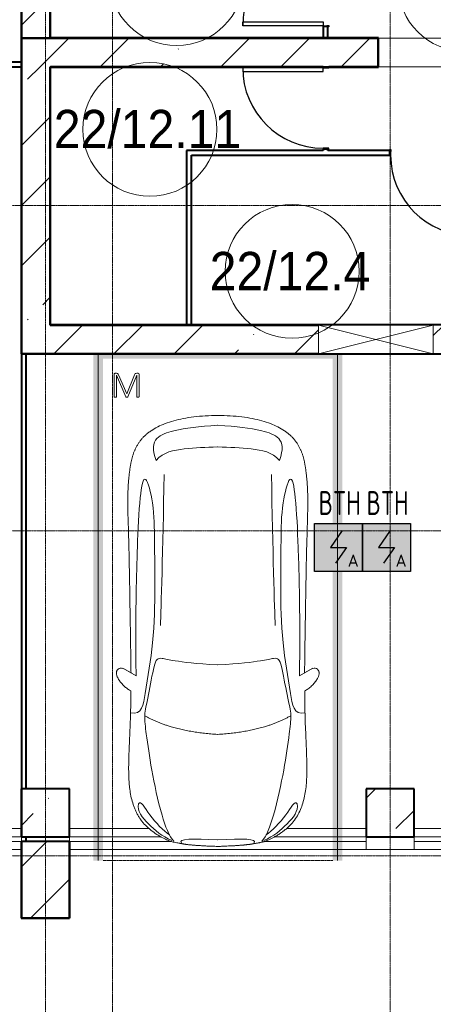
# Model space of a CAD drawing. Header units: millimetres. Extents: x -135639 to 224623, y -383017 to -59102.
# Tile 129 of 256: x 109926 to 114244, y -347868 to -337573. Entities that reach past the tile are written whole.
import ezdxf
from ezdxf.enums import TextEntityAlignment as Align

# ---------------------------------------------------------------- set-up
doc = ezdxf.new("R2010")
doc.units = ezdxf.units.MM
for name, pattern in [('CONTINOUS', [0]), ('Линия сетки', [25, 20, -2.5, 0, -2.5]), ('Невидимые', [5, 3, -2]), ('Штрих_3_1_5_', [4.5, 3, -1.5]), ('Штрих_3_3_', [6, 3, -3]), ('Штриховая_ш3 п1_5', [4.5, 3, -1.5])]:
    doc.linetypes.add(name, pattern=pattern)
for name, color, linetype, lineweight in [('A-000-M_MASS', 7, 'Continuous', 18), ('A-010-A_ROOM', 7, 'Continuous', 20), ('A-200-M_WALL_EXT', 7, 'Continuous', 18), ('A-200-M_WALL_INT', 7, 'Continuous', 18), ('A-200-M_WALL_PAT', 7, 'Continuous', 40), ('A-314-M_WINDOW', 7, 'Continuous', 18), ('A-314-M_WINDOW_OPEN', 7, 'Continuous', 18), ('A-325-M_DOOR', 7, 'Continuous', 18), ('A-325-M_DOOR__FRAME', 7, 'Continuous', 30), ('A-325-M_DOOR_OPENING', 7, 'Continuous', 18), ('A-325-M_DOOR_PANEL', 7, 'Continuous', 30), ('C-953-M_PARKING', 7, 'Continuous', 18), ('C-953-MH_PARKING', 7, 'Невидимые', 18), ('S-280-M_COLUMN', 7, 'Continuous', 18), ('Z-030-M_GRID', 7, 'Continuous', 9), ('Z-060-M_DETAIL', 7, 'Continuous', 18), ('ПС', 7, 'Continuous', 40)]:
    doc.layers.add(name, color=color, linetype=linetype, lineweight=lineweight)
doc.layers.add('A-010-M_ROOM_SEPARATION', color=4, linetype='Штриховая_ш3 п1_5', lineweight=40, true_color=0x00ffff)
doc.styles.add('1111', font='isocpeur.ttf')
doc.styles.add('Arial_2', font='arial.ttf', dxfattribs={"width": 0.9, "height": 400})
pattern_1 = [(45, (0, 0), (-628.618, 628.618), []), (45, (628.6, 0), (-628.618, 628.618), [1111.25, -222.25, 6.706, -215.544])]

# ---------------------------------------------------------------- blocks, each defined once
blk = doc.blocks.new('101_Дверь_Однопольная - _ПЧ_800х2000_Кладовая_Пр-4171002-B2_-11_400_')
at = {"layer": 'A-325-M_DOOR', "color": 253, "lineweight": 30, "true_color": 0xaaaaaa}
for p, q in [((-431, 25), (-430, 25)), ((-431, -35), (-431, 25)), ((-430, 25), (-430, -35)), ((430, -35), (430, 25)), ((430, 25), (431, 25)), ((431, 25), (431, -35)), ((-430, -35), (-431, -35)), ((431, -35), (430, -35))]:
    blk.add_line(p, q, dxfattribs=at)
at = {"layer": 'A-325-M_DOOR__FRAME', "color": 253, "true_color": 0xaaaaaa}
for p, q in [((-430, 25), (-420, 25)), ((-430, -35), (-430, 25)), ((-420, 25), (-420, -15)), ((420, 25), (430, 25)), ((420, -15), (420, 25)), ((430, 25), (430, -35)), ((-419, -35), (-430, -35)), ((-420, -15), (-419, -15)), ((-419, -15), (-419, -35)), ((419, -15), (420, -15)), ((419, -35), (419, -15)), ((430, -35), (419, -35))]:
    blk.add_line(p, q, dxfattribs=at)
at = {"layer": 'A-325-M_DOOR_PANEL', "color": 253, "true_color": 0xaaaaaa}
for p, q in [((-420, 865), (-380, 865)), ((-420, 25), (-420, 865)), ((-380, 865), (-380, 25)), ((-380, 25), (-420, 25))]:
    blk.add_line(p, q, dxfattribs=at)
blk.add_arc((-420, 25), 840, 0, 90, dxfattribs=at)
blk = doc.blocks.new('101_Дверь_Однопольная - _ПЧ_800х2000_Кладовая_Л-4171007-B2_-11_400_')
at = {"layer": 'A-325-M_DOOR', "color": 253, "lineweight": 30, "true_color": 0xaaaaaa}
for p, q in [((-430, 25), (-431, 25)), ((-431, 25), (-431, -35)), ((-430, -35), (-430, 25)), ((431, 25), (430, 25)), ((430, 25), (430, -35)), ((431, -35), (431, 25)), ((-431, -35), (-430, -35)), ((430, -35), (431, -35))]:
    blk.add_line(p, q, dxfattribs=at)
at = {"layer": 'A-325-M_DOOR__FRAME', "color": 253, "true_color": 0xaaaaaa}
for p, q in [((-420, 25), (-430, 25)), ((-430, 25), (-430, -35)), ((-420, -15), (-420, 25)), ((430, 25), (420, 25)), ((420, 25), (420, -15)), ((430, -35), (430, 25)), ((-430, -35), (-419, -35)), ((-419, -15), (-420, -15)), ((-419, -35), (-419, -15)), ((420, -15), (419, -15)), ((419, -15), (419, -35)), ((419, -35), (430, -35))]:
    blk.add_line(p, q, dxfattribs=at)
at = {"layer": 'A-325-M_DOOR_PANEL', "color": 253, "true_color": 0xaaaaaa}
for p, q in [((420, 865), (380, 865)), ((380, 865), (380, 25)), ((420, 25), (420, 865)), ((380, 25), (420, 25))]:
    blk.add_line(p, q, dxfattribs=at)
blk.add_arc((420, 25), 840, 90, 180, dxfattribs=at)
blk = doc.blocks.new('A_PAR_Parking - M-V52-B2_-11_400_')
at = {"layer": 'C-953-M_PARKING', "true_color": 0xf7f9fb}
blk.add_hatch(color=7, dxfattribs=at).paths.add_polyline_path([(-1300, 2650), (-1300, -2650), (1300, -2650), (1300, 2650), (1200, 2650), (1200, -2600), (-1200, -2600), (-1200, 2650)])
at = {"layer": 'A-000-M_MASS', "color": 253, "true_color": 0xaaaaaa}
for p, q in [((-853, 717), (-993, 639)), ((-906, 687), (-993, 639)), ((853, 717), (993, 639)), ((993, 639), (906, 687))]:
    blk.add_line(p, q, dxfattribs=at)
for centre, start, end in [((-1010, 678), 223.4184, 293.9305), ((1010, 678), 246.0695, 316.5816)]:
    blk.add_arc(centre, 42.2, start, end, dxfattribs=at)
for points, knots in [([(-908, 876), (-908, 976), (-911, 1161), (-920, 1362), (-926, 1508), (-930, 1645), (-930, 1769), (-922, 1880), (-911, 1957), (-894, 2031), (-871, 2100), (-841, 2165), (-809, 2216), (-779, 2254), (-754, 2281), (-727, 2307), (-698, 2332), (-667, 2355), (-636, 2376), (-604, 2395), (-574, 2412), (-545, 2426), (-519, 2438), (-500, 2445), (-485, 2450), (-474, 2453), (-463, 2456), (-452, 2458), (-440, 2461), (-428, 2463), (-414, 2466), (-402, 2468), (-391, 2470), (-383, 2471), (-376, 2473), (-370, 2474), (-363, 2475), (-356, 2476), (-349, 2477), (-343, 2478), (-337, 2479), (-330, 2480), (-324, 2481), (-317, 2481), (-309, 2482), (-301, 2483), (-293, 2484), (-285, 2485), (-276, 2486), (-263, 2487), (-249, 2488), (-235, 2489), (-223, 2490), (-211, 2491), (-199, 2492), (-186, 2493), (-168, 2494), (-148, 2495), (-127, 2496), (-106, 2497), (-77, 2498), (-40, 2500), (-13, 2501), (1, 2501)], [-1, -1, -1, -1, -0.913265, -0.826531, -0.783163, -0.739796, -0.653061, -0.612245, -0.571429, -0.530612, -0.489796, -0.44898, -0.408163, -0.387755, -0.367347, -0.346939, -0.326531, -0.306122, -0.285714, -0.265306, -0.244898, -0.22449, -0.204082, -0.183673, -0.173469, -0.163265, -0.153061, -0.142857, -0.132653, -0.122449, -0.112245, -0.102041, -0.096939, -0.091837, -0.086735, -0.084184, -0.081633, -0.076531, -0.07398, -0.071429, -0.068878, -0.066327, -0.063776, -0.061224, -0.058673, -0.056122, -0.053571, -0.05102, -0.048469, -0.045918, -0.040816, -0.038265, -0.035714, -0.033163, -0.030612, -0.028061, -0.02551, -0.020408, -0.017857, -0.015306, -0.010204, -0.005102, 0, 0, 0, 0]), ([(1, 2501), (22, 2500), (51, 2499), (88, 2498), (113, 2497), (137, 2496), (160, 2494), (181, 2493), (201, 2492), (219, 2491), (237, 2489), (253, 2488), (268, 2487), (282, 2485), (295, 2484), (307, 2483), (320, 2481), (330, 2480), (338, 2479), (345, 2478), (350, 2477), (356, 2476), (361, 2475), (366, 2474), (371, 2473), (377, 2472), (385, 2471), (393, 2469), (403, 2467), (416, 2465), (434, 2462), (454, 2458), (476, 2453), (498, 2446), (521, 2437), (555, 2422), (605, 2396), (669, 2355), (730, 2307), (773, 2263), (802, 2225), (823, 2195), (841, 2164), (857, 2132), (871, 2099), (887, 2053), (904, 1994), (915, 1931), (922, 1879), (926, 1839), (928, 1798), (930, 1756), (930, 1720), (931, 1690), (931, 1667), (930, 1645), (930, 1621), (929, 1598), (929, 1566), (927, 1526), (925, 1459), (919, 1336), (911, 1145), (908, 970), (908, 876)], [-1, -1, -1, -1, -0.992347, -0.98852, -0.984694, -0.980867, -0.977041, -0.973214, -0.969388, -0.965561, -0.961735, -0.957908, -0.954082, -0.950255, -0.946429, -0.942602, -0.938776, -0.933673, -0.931122, -0.928571, -0.92602, -0.923469, -0.920918, -0.918367, -0.915816, -0.913265, -0.908163, -0.903061, -0.897959, -0.887755, -0.877551, -0.857143, -0.836735, -0.816327, -0.795918, -0.77551, -0.734694, -0.693878, -0.653061, -0.612245, -0.591837, -0.571429, -0.55102, -0.530612, -0.510204, -0.489796, -0.44898, -0.408163, -0.387755, -0.367347, -0.346939, -0.326531, -0.306122, -0.295918, -0.285714, -0.27551, -0.265306, -0.255102, -0.244898, -0.22449, -0.204082, -0.163265, -0.081633, 0, 0, 0, 0]), ([(-480, 2441), (-586, 2392), (-719, 2283), (-847, 2128), (-828, 2057)], [0, 0, 0, 0, 0.53668, 1.024735, 1.024735, 1.024735, 1.024735]), ([(-828, 2057), (-803, 2016), (-728, 2173), (-566, 2339), (-505, 2381)], [0, 0, 0, 0, 0.497572, 1.022643, 1.022643, 1.022643, 1.022643]), ([(-459, 2446), (-508, 2398), (-601, 2147), (-696, 1684), (-744, 1354), (-774, 1106), (-734, 996), (-660, 552), (-618, 522), (-447, 565), (-234, 590), (-2, 602)], [0, 0, 0, 0, 0.884172, 2.058368, 3.212407, 3.977765, 4.871213, 5.547774, 6.288901, 6.772879, 7.454401, 7.454401, 7.454401, 7.454401]), ([(459, 2446), (508, 2398), (601, 2147), (696, 1684), (744, 1354), (774, 1106), (734, 996), (660, 552), (618, 522), (447, 565), (234, 590), (2, 602)], [0, 0, 0, 0, 0.884172, 2.058368, 3.212407, 3.977765, 4.871213, 5.547774, 6.288901, 6.772879, 7.454401, 7.454401, 7.454401, 7.454401]), ([(480, 2441), (586, 2392), (719, 2283), (847, 2128), (828, 2057)], [0, 0, 0, 0, 0.53668, 1.024735, 1.024735, 1.024735, 1.024735]), ([(828, 2057), (803, 2016), (728, 2173), (566, 2339), (505, 2381)], [0, 0, 0, 0, 0.497572, 1.022643, 1.022643, 1.022643, 1.022643]), ([(-908, 1106), (-792, 1130), (-753, 859), (-663, 332), (-655, -196), (-661, -684), (-663, -1068), (-764, -1443), (-817, -1157), (-842, -605), (-857, -17), (-857, 454), (-853, 717)], [0, 0, 0, 0, 1.013953, 2.476159, 4.172855, 5.704608, 7.082231, 8.244161, 9.589947, 11.154659, 12.917121, 14.362976, 14.362976, 14.362976, 14.362976]), ([(908, 1106), (792, 1130), (753, 859), (663, 332), (655, -196), (661, -684), (663, -1068), (764, -1443), (817, -1157), (842, -605), (857, -17), (857, 454), (853, 717)], [0, 0, 0, 0, 1.013953, 2.476159, 4.172855, 5.704608, 7.082231, 8.244161, 9.589947, 11.154659, 12.917121, 14.362976, 14.362976, 14.362976, 14.362976]), ([(-1041, 649), (-1044, 652), (-1049, 657), (-1053, 664), (-1055, 669), (-1057, 675), (-1058, 682), (-1058, 688), (-1058, 702), (-1052, 723), (-1036, 756), (-1011, 790), (-985, 818), (-962, 839), (-944, 853), (-926, 866), (-914, 873), (-908, 876)], [-1, -1, -1, -1, -0.941667, -0.9125, -0.883333, -0.854167, -0.825, -0.795833, -0.766667, -0.65, -0.533333, -0.4, -0.266667, -0.2, -0.133333, -0.066667, 0, 0, 0, 0]), ([(908, 876), (913, 873), (923, 867), (944, 853), (971, 832), (1000, 803), (1026, 771), (1043, 742), (1053, 719), (1057, 703), (1059, 690), (1058, 680), (1056, 673), (1054, 666), (1050, 658), (1045, 652), (1041, 649)], [-1, -1, -1, -1, -0.941667, -0.883333, -0.766667, -0.65, -0.533333, -0.4, -0.333333, -0.266667, -0.2, -0.166667, -0.133333, -0.1, -0.066667, 0, 0, 0, 0]), ([(0, -2004), (-45, -2004), (-132, -2001), (-252, -1991), (-362, -1974), (-462, -1950), (-551, -1921), (-630, -1886), (-686, -1853), (-726, -1824), (-753, -1802), (-774, -1782), (-789, -1766), (-799, -1753), (-809, -1740), (-819, -1727), (-828, -1714), (-836, -1701), (-844, -1688), (-851, -1674), (-858, -1661), (-864, -1647), (-870, -1634), (-876, -1620), (-881, -1606), (-885, -1592), (-890, -1578), (-894, -1565), (-897, -1551), (-901, -1537), (-904, -1524), (-907, -1510), (-909, -1497), (-912, -1483), (-914, -1470), (-916, -1457), (-918, -1444), (-919, -1432), (-921, -1419), (-923, -1403), (-925, -1383), (-928, -1361), (-930, -1339), (-932, -1318), (-934, -1290), (-936, -1257), (-938, -1218), (-939, -1179), (-940, -1139), (-940, -1097), (-939, -1039), (-938, -958), (-934, -846), (-931, -714), (-926, -559), (-923, -376), (-919, -163), (-915, 82), (-911, 315), (-908, 521), (-907, 631), (-906, 687)], [-1, -1, -1, -1, -0.97619, -0.952381, -0.928571, -0.904762, -0.880952, -0.857143, -0.833333, -0.821429, -0.809524, -0.797619, -0.791667, -0.785714, -0.779762, -0.77381, -0.767857, -0.761905, -0.755952, -0.75, -0.744048, -0.738095, -0.732143, -0.72619, -0.720238, -0.714286, -0.708333, -0.702381, -0.696429, -0.690476, -0.684524, -0.678571, -0.672619, -0.666667, -0.660714, -0.654762, -0.64881, -0.642857, -0.636905, -0.630952, -0.619048, -0.607143, -0.595238, -0.583333, -0.571429, -0.547619, -0.52381, -0.5, -0.47619, -0.452381, -0.428571, -0.380952, -0.333333, -0.285714, -0.238095, -0.190476, -0.142857, -0.095238, -0.047619, -0.02381, 0, 0, 0, 0]), ([(906, 687), (907, 631), (908, 521), (911, 367), (913, 222), (916, 41), (919, -163), (923, -376), (926, -559), (930, -688), (932, -780), (934, -844), (936, -902), (938, -956), (939, -1007), (940, -1053), (940, -1097), (940, -1139), (939, -1179), (938, -1218), (936, -1257), (934, -1290), (932, -1318), (930, -1339), (928, -1361), (925, -1383), (923, -1403), (921, -1419), (919, -1432), (918, -1444), (916, -1457), (914, -1470), (912, -1483), (909, -1497), (907, -1510), (904, -1524), (901, -1537), (897, -1551), (894, -1565), (890, -1578), (885, -1592), (881, -1606), (876, -1620), (870, -1634), (864, -1647), (858, -1661), (851, -1674), (844, -1688), (836, -1701), (828, -1714), (819, -1727), (809, -1740), (799, -1753), (789, -1766), (774, -1782), (753, -1802), (726, -1824), (686, -1853), (607, -1900), (495, -1942), (362, -1974), (252, -1991), (132, -2001), (45, -2004), (0, -2004)], [-1, -1, -1, -1, -0.97619, -0.952381, -0.928571, -0.904762, -0.857143, -0.809524, -0.761905, -0.714286, -0.690476, -0.666667, -0.642857, -0.619048, -0.595238, -0.571429, -0.547619, -0.52381, -0.5, -0.47619, -0.452381, -0.428571, -0.416667, -0.404762, -0.392857, -0.380952, -0.369048, -0.363095, -0.357143, -0.35119, -0.345238, -0.339286, -0.333333, -0.327381, -0.321429, -0.315476, -0.309524, -0.303571, -0.297619, -0.291667, -0.285714, -0.279762, -0.27381, -0.267857, -0.261905, -0.255952, -0.25, -0.244048, -0.238095, -0.232143, -0.22619, -0.220238, -0.214286, -0.208333, -0.202381, -0.190476, -0.178571, -0.166667, -0.142857, -0.095238, -0.071429, -0.047619, -0.02381, 0, 0, 0, 0]), ([(-643, -1535), (-732, -1765), (-468, -1855), (-203, -1891), (-2, -1902)], [0, 0, 0, 0, 0.867049, 1.684227, 1.684227, 1.684227, 1.684227]), ([(-643, -1535), (-570, -1622), (-349, -1664), (-124, -1672), (-2, -1676)], [0, 0, 0, 0, 0.616728, 1.242165, 1.242165, 1.242165, 1.242165]), ([(643, -1535), (732, -1765), (468, -1855), (203, -1891), (2, -1902)], [0, 0, 0, 0, 0.867049, 1.684227, 1.684227, 1.684227, 1.684227]), ([(643, -1535), (570, -1622), (349, -1664), (124, -1672), (2, -1676)], [0, 0, 0, 0, 0.616728, 1.242165, 1.242165, 1.242165, 1.242165])]:
    blk.add_open_spline(points, degree=3, knots=knots, dxfattribs=at)
for points, degree in [([(-376, 2470), (-425, 2412), (-257, 2425), (-2, 2432)], 3), ([(376, 2470), (425, 2412), (257, 2425), (2, 2432)], 3), ([(-2, 1330), (-478, 1299), (-762, 1135)], 2), ([(2, 1330), (478, 1299), (762, 1135)], 2), ([(-599, 190), (-592, 24), (-575, -588), (-560, -1389)], 3), ([(599, 190), (592, 24), (575, -588), (560, -1389)], 3)]:
    blk.add_open_spline(points, degree=degree, dxfattribs=at)
at = {"layer": 'C-953-M_PARKING', "color": 253, "true_color": 0xaaaaaa}
for p, q in [((-1250, -2650), (-1250, 2650)), ((1250, 2650), (1250, -2650)), ((823, -2198), (822, -2200)), ((822, -2200), (822, -2434)), ((825, -2196), (823, -2198)), ((823, -2198), (825, -2196)), ((828, -2195), (825, -2196)), ((825, -2196), (828, -2195)), ((834, -2195), (828, -2195)), ((840, -2195), (834, -2195)), ((844, -2196), (840, -2195)), ((840, -2195), (844, -2196)), ((846, -2198), (844, -2196)), ((844, -2196), (846, -2198)), ((846, -2200), (846, -2198)), ((938, -2199), (846, -2425)), ((846, -2425), (846, -2200)), ((869, -2430), (950, -2232)), ((939, -2197), (938, -2199)), ((938, -2199), (939, -2197)), ((941, -2196), (939, -2197)), ((939, -2197), (941, -2196)), ((944, -2195), (941, -2196)), ((941, -2196), (944, -2195)), ((949, -2195), (944, -2195)), ((944, -2195), (949, -2195)), ((953, -2195), (949, -2195)), ((949, -2195), (953, -2195)), ((950, -2232), (1037, -2429)), ((956, -2196), (953, -2195)), ((953, -2195), (956, -2196)), ((958, -2197), (956, -2196)), ((956, -2196), (958, -2197)), ((960, -2199), (958, -2197)), ((958, -2197), (960, -2199)), ((1059, -2425), (960, -2199)), ((1061, -2196), (1059, -2198)), ((1059, -2198), (1061, -2196)), ((1059, -2198), (1059, -2200)), ((1059, -2200), (1059, -2425)), ((1065, -2195), (1061, -2196)), ((1061, -2196), (1065, -2195)), ((1070, -2195), (1065, -2195)), ((1076, -2195), (1070, -2195)), ((1080, -2196), (1076, -2195)), ((1076, -2195), (1080, -2196)), ((1082, -2198), (1080, -2196)), ((1080, -2196), (1082, -2198)), ((1083, -2200), (1082, -2198)), ((1082, -2198), (1083, -2200)), ((1083, -2434), (1083, -2200)), ((822, -2434), (826, -2443)), ((826, -2443), (833, -2446)), ((833, -2446), (846, -2446)), ((846, -2446), (855, -2445)), ((855, -2445), (861, -2442)), ((861, -2442), (866, -2437)), ((866, -2437), (869, -2430)), ((1037, -2429), (1041, -2437)), ((1041, -2437), (1046, -2442)), ((1046, -2442), (1051, -2445)), ((1051, -2445), (1058, -2446)), ((1058, -2446), (1072, -2446)), ((1072, -2446), (1075, -2445)), ((1075, -2445), (1072, -2446)), ((1075, -2445), (1079, -2443)), ((1079, -2443), (1075, -2445)), ((1079, -2443), (1082, -2440)), ((1082, -2440), (1079, -2443)), ((1082, -2440), (1083, -2434)), ((1250, -2650), (-1050, -2650))]:
    blk.add_line(p, q, dxfattribs=at)
at = {"layer": 'C-953-MH_PARKING', "color": 253, "linetype": 'Штрих_3_3_', "true_color": 0xaaaaaa}
blk.add_line((-1200, 2650), (1200, 2650), dxfattribs=at)
blk = doc.blocks.new('CP_ДШ_Hanytex_TopJoint 24C_Половина - CP_ДШ_Hanytex_TopJoint 24C_Половина-3657771-B2_-11_400_')
at = {"layer": 'A-000-M_MASS', "color": 253, "true_color": 0xaaaaaa}
for p, q in [((0, -25), (0, 110)), ((500, 110), (0, 110)), ((500, 110), (500, -25))]:
    blk.add_line(p, q, dxfattribs=at)
blk = doc.blocks.new('CP_ДШ_Hanytex_TopJoint 24C - CP_ДШ_Hanytex_TopJoint 24C-V111-B2_-11_400_')
at = {"layer": 'A-000-M_MASS', "color": 253, "true_color": 0xaaaaaa}
for p, q in [((3100, 110), (0, 110)), ((3100, 110), (3100, -25)), ((1067, 25), (0, 25)), ((0, 25), (0, -25)), ((0, -25), (0, 25)), ((3100, 25), (2033, 25)), ((3100, -25), (3100, 25)), ((0, -25), (954, -25)), ((2146, -25), (3100, -25)), ((832, -110), (0, -110)), ((3100, -110), (2270, -110))]:
    blk.add_line(p, q, dxfattribs=at)
blk = doc.blocks.new('CP_ДШ_Hanytex_TopJoint 24C - CP_ДШ_Hanytex_TopJoint 24C-V112-B2_-11_400_')
at = {"layer": 'A-000-M_MASS', "color": 253, "true_color": 0xaaaaaa}
for p, q in [((0, -25), (0, 110)), ((3100, 110), (0, 110)), ((1067, 25), (0, 25)), ((0, 25), (0, -25)), ((3100, 25), (2033, 25)), ((3100, -25), (3100, 25)), ((3100, 25), (3100, -25)), ((0, -25), (954, -25)), ((2146, -25), (3100, -25)), ((832, -110), (0, -110)), ((3100, -110), (2269, -110))]:
    blk.add_line(p, q, dxfattribs=at)
blk = doc.blocks.new('CP_ДШ_Hanytex_TopJoint 24C - CP_ДШ_Hanytex_TopJoint 24C-V113-B2_-11_400_')
at = {"layer": 'A-000-M_MASS', "color": 253, "true_color": 0xaaaaaa}
for p, q in [((1175, 110), (0, 110)), ((1175, 25), (0, 25)), ((0, 25), (0, -25)), ((0, -25), (0, 25)), ((1200, -25), (1200, 25)), ((1200, 25), (1200, -25)), ((0, -25), (1175, -25)), ((1175, -110), (0, -110))]:
    blk.add_line(p, q, dxfattribs=at)
blk = doc.blocks.new('135_SLK_GD_AR_rvt-1-B2_-11_400_')
at = {"layer": 'A-010-M_ROOM_SEPARATION', "color": 131, "linetype": 'Штрих_3_1_5_', "true_color": 0xaaffff}
blk.add_line((118550, 15550), (118550, 15600), dxfattribs=at)
at = {"layer": 'A-200-M_WALL_INT', "color": 253, "lineweight": 40, "true_color": 0xaaaaaa}
for p, q in [((118498, 29798), (118498, 20648)), ((118500, 20650), (118500, 29798)), ((118800, 26498), (118800, 23950)), ((118802, 23952), (118802, 26498)), ((121650, 24069), (121650, 23950)), ((121700, 23950), (121700, 24069)), ((118800, 23950), (118802, 23950)), ((122227, 23952), (118802, 23952)), ((118802, 23950), (122225, 23950)), ((121650, 23950), (121700, 23950)), ((122225, 23950), (122225, 23650)), ((122227, 23950), (122227, 23952)), ((122227, 23648), (122227, 23950)), ((118500, 23700), (116000, 23700)), ((118500, 23650), (118500, 23700)), ((116000, 23650), (118500, 23650)), ((118800, 23648), (118800, 20952)), ((118802, 23648), (118800, 23648)), ((121650, 23650), (118802, 23650)), ((118802, 23648), (118802, 23648)), ((118802, 23648), (121650, 23648)), ((118802, 20952), (118802, 23648)), ((122225, 23650), (121710, 23650)), ((121710, 23648), (122225, 23648)), ((122225, 23648), (122227, 23648)), ((121650, 22775), (120225, 22775)), ((120225, 22775), (120225, 22725)), ((121650, 22789), (121650, 22775)), ((121700, 22775), (121700, 22789)), ((122344, 22775), (121700, 22775)), ((120225, 22725), (120225, 20950)), ((120275, 22725), (122344, 22725)), ((120275, 20950), (120275, 22725)), ((118800, 20952), (118800, 20950)), ((118800, 20950), (121600, 20950)), ((128748, 20952), (118802, 20952)), ((120225, 20950), (120275, 20950)), ((118498, 20648), (118500, 20648)), ((118500, 20650), (118500, 16100)), ((118550, 20650), (118500, 20650)), ((121600, 20650), (118500, 20650)), ((118500, 20648), (129052, 20648)), ((118550, 16100), (118550, 20650)), ((118500, 16102), (118498, 16102)), ((118498, 16102), (118498, 15600)), ((119002, 16102), (118500, 16102)), ((119002, 16100), (119002, 16102)), ((119002, 15600), (119002, 16100)), ((122100, 16102), (122098, 16102)), ((122098, 16102), (122098, 15600)), ((122602, 16102), (122100, 16102)), ((122602, 16100), (122602, 16102)), ((122602, 15600), (122602, 16100)), ((118498, 15600), (118500, 15600)), ((118500, 15550), (118498, 15550)), ((118498, 15550), (118498, 14750)), ((118500, 14750), (118500, 15550)), ((119000, 15600), (119002, 15600)), ((119000, 15550), (119000, 14750)), ((119002, 15550), (119000, 15550)), ((119002, 14748), (119002, 15550)), ((122098, 15600), (122098, 15598)), ((122098, 15598), (122602, 15598)), ((122602, 15598), (122602, 15600)), ((118498, 14750), (118498, 14748)), ((118498, 14748), (119000, 14748)), ((119000, 14750), (118500, 14750)), ((119000, 14748), (119002, 14748))]:
    blk.add_line(p, q, dxfattribs=at)
at = {"layer": 'A-000-M_MASS', "color": 253, "lineweight": 18, "true_color": 0xaaaaaa, "rotation": 180}
for name, p in [('CP_ДШ_Hanytex_TopJoint 24C - CP_ДШ_Hanytex_TopJoint 24C-V113-B2_-11_400_', (118500, 15575)), ('CP_ДШ_Hanytex_TopJoint 24C - CP_ДШ_Hanytex_TopJoint 24C-V112-B2_-11_400_', (122100, 15575)), ('CP_ДШ_Hanytex_TopJoint 24C - CP_ДШ_Hanytex_TopJoint 24C-V111-B2_-11_400_', (125700, 15575)), ('CP_ДШ_Hanytex_TopJoint 24C_Половина - CP_ДШ_Hanytex_TopJoint 24C_Половина-3657771-B2_-11_400_', (122600, 15575))]:
    blk.add_blockref(name, p, dxfattribs=at)
at = {"layer": 'A-325-M_DOOR', "color": 253, "lineweight": 18, "true_color": 0xaaaaaa}
for name, p, rotation in [('101_Дверь_Однопольная - _ПЧ_800х2000_Кладовая_Пр-4171002-B2_-11_400_', (121675, 24500), 90), ('101_Дверь_Однопольная - _ПЧ_800х2000_Кладовая_Л-4171007-B2_-11_400_', (121675, 23220), 90), ('101_Дверь_Однопольная - _ПЧ_800х2000_Кладовая_Пр-4171002-B2_-11_400_', (122775, 22750), 180)]:
    blk.add_blockref(name, p, dxfattribs=dict(at, rotation=rotation))
at = {"layer": 'C-953-M_PARKING', "color": 253, "lineweight": 18, "true_color": 0xaaaaaa, "rotation": 180}
blk.add_blockref('A_PAR_Parking - M-V52-B2_-11_400_', (120550, 18000), dxfattribs=at)
blk = doc.blocks.new('135_SLK_GD_KR_rvt-1-B2_-11_400_')
at = {"layer": 'S-280-M_COLUMN', "lineweight": 9, "true_color": 0xaaaaaa}
h = blk.add_hatch(dxfattribs=at)
h.set_pattern_fill('FP_5', color=253, style=0, pattern_type=2)
h.set_pattern_definition(pattern_1)
h.paths.add_polyline_path([(119000, 14750), (119000, 15550), (118500, 15550), (118500, 14750), (118577, 14750)])
at = {"layer": 'S-280-M_COLUMN', "color": 253, "lineweight": 40, "true_color": 0xaaaaaa}
for p, q in [((119000, 15550), (118500, 15550)), ((118500, 15550), (118500, 14750)), ((119000, 14750), (119000, 15550)), ((118500, 14750), (119000, 14750))]:
    blk.add_line(p, q, dxfattribs=at)
blk = doc.blocks.new('Бетон-Прямоугольная-Колонна - CLM_Подземные этажи_В50-500х500-V337-B2_-11_400_')
at = {"layer": 'S-280-M_COLUMN', "lineweight": 9, "true_color": 0xaaaaaa}
h = blk.add_hatch(dxfattribs=at)
h.set_pattern_fill('FP_223', color=253, style=0, pattern_type=2)
h.set_pattern_definition([(45, (-118750, -15850), (-628.618, 628.618), []), (45, (-118121.4, -15850), (-628.618, 628.618), [1111.25, -222.25, 6.706, -215.544])])
h.paths.add_polyline_path([(-250, -250), (250, -250), (250, 250), (-250, 250)])
at = {"layer": 'S-280-M_COLUMN', "color": 253, "lineweight": 40, "true_color": 0xaaaaaa}
for p, q in [((250, 250), (-250, 250)), ((-250, 250), (-250, -250)), ((250, -250), (250, 250)), ((-250, -250), (250, -250))]:
    blk.add_line(p, q, dxfattribs=at)
blk = doc.blocks.new('Бетон-Прямоугольная-Колонна - CLM_Подземные этажи_В50-500х500-V338-B2_-11_400_')
at = {"layer": 'S-280-M_COLUMN', "lineweight": 9, "true_color": 0xaaaaaa}
h = blk.add_hatch(dxfattribs=at)
h.set_pattern_fill('FP_224', color=253, style=0, pattern_type=2)
h.set_pattern_definition([(45, (-122350, -15850), (-628.618, 628.618), []), (45, (-121721.4, -15850), (-628.618, 628.618), [1111.25, -222.25, 6.706, -215.544])])
h.paths.add_polyline_path([(250, -250), (250, 250), (-250, 250), (-250, -250)])
at = {"layer": 'S-280-M_COLUMN', "color": 253, "lineweight": 40, "true_color": 0xaaaaaa}
for p, q in [((250, 250), (-250, 250)), ((-250, 250), (-250, -250)), ((250, -250), (250, 250)), ((-250, -250), (250, -250))]:
    blk.add_line(p, q, dxfattribs=at)
blk = doc.blocks.new('ADSK_Дверь_Проем_Тип - 4150x2300_h_-1232832-B2_-11_400_')
at = {"layer": 'A-325-M_DOOR_OPENING', "color": 253, "true_color": 0xaaaaaa}
for p, q in [((-2075, 150), (-1300, 150)), ((-100, 150), (2075, 150)), ((-2075, -150), (-1300, -150)), ((-100, -150), (2075, -150))]:
    blk.add_line(p, q, dxfattribs=at)
blk = doc.blocks.new('231_Отверстие прямоуг _Окно_Стена_-Без выреза - Отв_КР для раскоса-1346993-B2_-11_400_')
at = {"layer": 'A-314-M_WINDOW_OPEN', "color": 253, "true_color": 0xaaaaaa}
for p, q in [((-475, 151), (725, 151)), ((725, 151), (-475, 151)), ((725, -151), (-475, -151)), ((-475, -151), (725, -151))]:
    blk.add_line(p, q, dxfattribs=at)
at = {"layer": 'A-314-M_WINDOW_OPEN', "color": 253, "lineweight": 9, "true_color": 0xaaaaaa}
for p, q in [((525, 151), (-475, 151)), ((725, 151), (525, 151)), ((-475, -151), (-275, -151)), ((-275, -151), (725, -151))]:
    blk.add_line(p, q, dxfattribs=at)
at = {"layer": 'Z-060-M_DETAIL', "color": 253, "true_color": 0xaaaaaa}
for p, q in [((-475, 150), (-475, -150)), ((725, 150), (-475, 150)), ((725, 150), (-475, -150)), ((-475, 150), (725, -150)), ((725, 150), (725, -150)), ((-475, -150), (725, -150))]:
    blk.add_line(p, q, dxfattribs=at)
blk = doc.blocks.new('135_SLK_K4_KR_rvt-1-B2_-11_400_')
at = {"layer": 'A-200-M_WALL_PAT', "lineweight": 9, "true_color": 0xaaaaaa}
h = blk.add_hatch(dxfattribs=at)
h.set_pattern_fill('FP_5', color=253, style=0, pattern_type=2)
h.set_pattern_definition(pattern_1)
h.paths.add_polyline_path([(118800, 23950), (118800, 29800), (118500, 29800), (118500, 23950), (118577, 23950)])
h = blk.add_hatch(dxfattribs=at)
h.set_pattern_fill('FP_5', color=253, style=0, pattern_type=2)
h.set_pattern_definition(pattern_1)
h.paths.add_polyline_path([(129050, 23650), (129050, 23950), (127500, 23950), (127501, 23650), (128750, 23650)])
h.paths.add_polyline_path([(126375, 23650), (126699, 23651), (126699, 23950), (126375, 23950), (126375, 23690)])
h.paths.add_polyline_path([(118800, 23650), (122225, 23651), (122225, 23950), (118500, 23950), (118500, 23650), (118577, 23650)])
h = blk.add_hatch(dxfattribs=at)
h.set_pattern_fill('FP_5', color=253, style=0, pattern_type=2)
h.set_pattern_definition(pattern_1)
h.paths.add_polyline_path([(118577, 20950), (118800, 20950), (118800, 23650), (118500, 23650), (118500, 20950)])
h = blk.add_hatch(dxfattribs=at)
h.set_pattern_fill('FP_5', color=253, style=0, pattern_type=2)
h.set_pattern_definition(pattern_1)
h.paths.add_polyline_path([(126896, 20650), (129050, 20650), (129050, 20950), (122800, 20950), (122800, 20650), (125509, 20650)])
h.paths.add_polyline_path([(121600, 20650), (121600, 20950), (118500, 20950), (118500, 20650), (121350, 20650)])
at = {"layer": 'A-200-M_WALL_EXT', "color": 253, "lineweight": 40, "true_color": 0xaaaaaa}
for p, q in [((118500, 29800), (118500, 23950)), ((118800, 23950), (118800, 29800)), ((122225, 23950), (118500, 23950)), ((118500, 23950), (118500, 23650)), ((118500, 23950), (118800, 23950)), ((122225, 23650), (122225, 23950)), ((118500, 23650), (118500, 20950)), ((118800, 23650), (121650, 23650)), ((118800, 20950), (118800, 23650)), ((121710, 23650), (122225, 23650)), ((118500, 20950), (118500, 20650)), ((121600, 20950), (118800, 20950)), ((118500, 20650), (121600, 20650))]:
    blk.add_line(p, q, dxfattribs=at)
at = {"layer": 'A-314-M_WINDOW', "color": 253, "lineweight": 18, "true_color": 0xaaaaaa}
blk.add_blockref('231_Отверстие прямоуг _Окно_Стена_-Без выреза - Отв_КР для раскоса-1346993-B2_-11_400_', (122075, 20800), dxfattribs=at)
at = {"layer": 'A-325-M_DOOR', "color": 253, "lineweight": 18, "true_color": 0xaaaaaa}
blk.add_blockref('ADSK_Дверь_Проем_Тип - 4150x2300_h_-1232832-B2_-11_400_', (124300, 23800), dxfattribs=at)
at = {"layer": 'S-280-M_COLUMN', "color": 253, "lineweight": 18, "true_color": 0xaaaaaa}
for name, p in [('Бетон-Прямоугольная-Колонна - CLM_Подземные этажи_В50-500х500-V337-B2_-11_400_', (118750, 15850)), ('Бетон-Прямоугольная-Колонна - CLM_Подземные этажи_В50-500х500-V338-B2_-11_400_', (122350, 15850))]:
    blk.add_blockref(name, p, dxfattribs=at)
blk = doc.blocks.new('050_Марка_Помещение - Номер-620969-B2_-11_400_')
at = {"layer": 'A-010-A_ROOM', "color": 253, "true_color": 0xaaaaaa}
blk.add_circle((0, 0), 3.5, dxfattribs=at)
blk = doc.blocks.new('-2 этаж')
at = {"layer": 'Z-030-M_GRID', "color": 253, "linetype": 'Линия сетки', "true_color": 0xaaaaaa}
for p, q in [((377842.3, -369621.2), (377842.3, -216207.4)), ((378542.3, -367088.3), (378542.3, -216207.4)), ((381442.3, -369620.9), (381442.3, -216207.4)), ((415042.3, -327727.3), (255412.6, -327727.3)), ((415042.6, -331127.3), (255412.8, -331127.3)), ((415042.8, -334527.3), (255413, -334527.3))]:
    blk.add_line(p, q, dxfattribs=at)
at = {"lineweight": 5}
for name in ['135_SLK_GD_KR_rvt-1-B2_-11_400_', '135_SLK_GD_AR_rvt-1-B2_-11_400_', '135_SLK_K4_KR_rvt-1-B2_-11_400_']:
    blk.add_blockref(name, (259092.3, -349927.3), dxfattribs=at)
at = {"layer": 'A-010-A_ROOM', "color": 253, "true_color": 0xaaaaaa, "xscale": 199.9999999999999, "yscale": 199.9999999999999, "zscale": 199.9999999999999}
for p in [(379211.5, -325355.4), (382225.8, -325417.2), (378933.7, -326931), (380418.6, -328416)]:
    blk.add_blockref('050_Марка_Помещение - Номер-620969-B2_-11_400_', p, dxfattribs=at)
at = {"layer": 'A-010-A_ROOM', "color": 253, "lineweight": 9, "true_color": 0xaaaaaa, "char_height": 400, "attachment_point": 1, "style": 'Arial_2'}
for s, insert, width in [('22/12.11', (377929.7, -326727.6), 2424.303), ('22/12.4', (379557.7, -328212.5), 2077.974)]:
    blk.add_mtext(s, dxfattribs=dict(at, insert=insert, width=width))
blk = doc.blocks.new('*U4706')
at = {"lineweight": 35, "true_color": 0xffffff}
h = blk.add_hatch(color=7, dxfattribs=at)
h.dxf.hatch_style = 1
h.paths.add_polyline_path([(0, 500), (0, 0), (500, 0), (500, 500)])
at = {"color": 1, "linetype": 'ByBlock', "lineweight": -2}
for p, q in [((289, 426), (167, 250)), ((167, 250), (333, 250)), ((333, 250), (219, 86))]:
    blk.add_line(p, q, dxfattribs=at)
at = {"color": 1, "linetype": 'ByBlock', "lineweight": -2, "ltscale": 0.1}
blk.add_lwpolyline([(0, 500), (500, 500), (500, 0), (0, 0)], close=True, dxfattribs=at)
at = {"color": 1, "linetype": 'ByBlock', "lineweight": -2, "ltscale": 1000, "style": '1111'}
blk.add_text('A', height=128, dxfattribs=at).set_placement((403, 49), align=Align.CENTER)
at = {"color": 0, "linetype": 'ByBlock', "lineweight": -2, "style": '1111'}
blk.add_attdef('INDEX', (-63, -235), '', height=125, dxfattribs=at)
at = {"color": 0, "linetype": 'ByBlock', "lineweight": -2, "style": '1111', "flags": 1}
for tag, p in [('NAME_DEVICE', (-64, -421)), ('NUM_POM', (-82, -847))]:
    blk.add_attdef(tag, p, '', height=125, dxfattribs=at)
at = {"color": 0, "linetype": 'ByBlock', "lineweight": -2, "style": '1111', "width": 0.7}
blk.add_attdef('NUM_DEVICE', (-64, -630), '', height=125, dxfattribs=at)

msp = doc.modelspace()

# ---------------------------------------------------------------- block references
at = {"color": 0}
msp.add_blockref('-2 этаж', (-267648, -11789), dxfattribs=at)
at = {"layer": 'ПС', "color": 7, "linetype": 'CONTINOUS', "lineweight": 30, "ltscale": 100}
ref = msp.add_blockref('*U4706', (113005, -343342), dxfattribs=dict(at, xscale=1.000736, yscale=1.000736, zscale=1.000736))
ref.add_attrib('NUM_DEVICE', 'BTH', dxfattribs={"layer": '0', "color": 0, "linetype": 'ByBlock', "lineweight": -2, "ltscale": 100, "height": 250.2, "style": '1111', "width": 0.7}).set_placement((113267, -342752), align=Align.CENTER)
ref = msp.add_blockref('*U4706', (113505, -343342), dxfattribs=dict(at, xscale=1.000736, yscale=1.000736, zscale=1.000736))
ref.add_attrib('NUM_DEVICE', 'BTH', dxfattribs={"layer": '0', "color": 0, "linetype": 'ByBlock', "lineweight": -2, "ltscale": 100, "height": 250.2, "style": '1111', "width": 0.7}).set_placement((113767, -342752), align=Align.CENTER)

doc.saveas('drawing.dxf')
